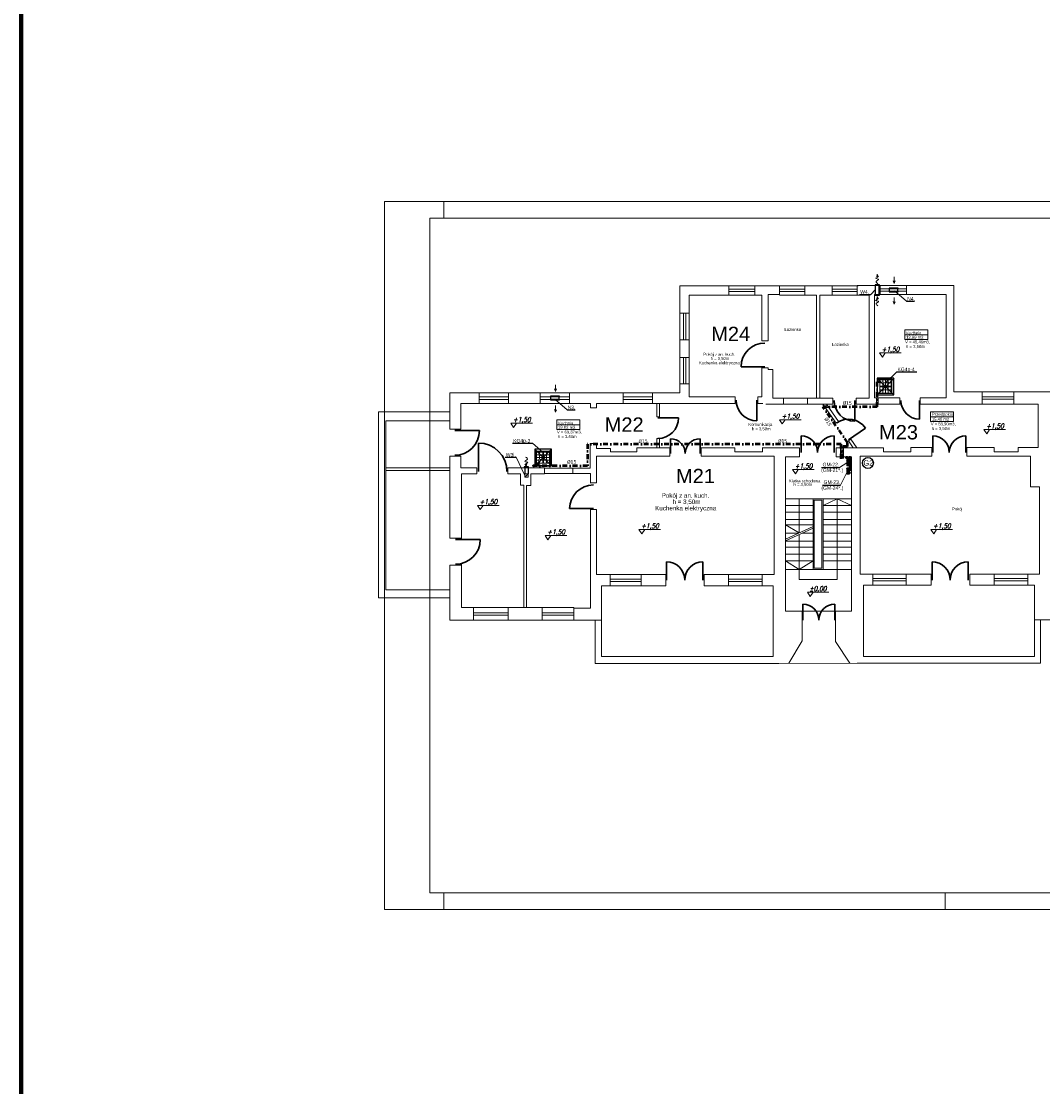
# Model space of a CAD drawing. Extents: x 34439 to 126910, y -74890 to 17912.
# Tile 132 of 144: x 111998 to 116279, y -55156 to -50689. Entities that reach past the tile are written whole.
import ezdxf
from ezdxf.enums import TextEntityAlignment as Align

# ---------------------------------------------------------------- set-up
doc = ezdxf.new("R2010")
doc.units = 0
doc.header["$MEASUREMENT"] = 0
for name, pattern in [('DASHDOT', [8.5, 4, -2, 0.5, -2]), ('DASHED', [19.05, 12.7, -6.35]), ('Przerywana długa', [1058333.301544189, 634999.990463, -423333.311081])]:
    doc.linetypes.add(name, pattern=pattern)
for name, color, linetype, lineweight in [('0.25', 6, 'Continuous', 9), ('062', 62, 'Continuous', 0), ('_konstrukcja', 96, 'Continuous', 20), ('_stolarka', 82, 'Continuous', 30), ('A-ARM', 1, 'Continuous', 15), ('gaz', 1, 'Continuous', 30), ('inst-gaz-rury', 50, 'Continuous', 50), ('inst. - C.O. - opis', 2, 'Continuous', 9), ('Opisy_wymiary.2D77', 7, 'Continuous', 0), ('Opisy_wymiary.2D88', 8, 'Continuous', 0), ('urzadzenia', 6, 'Continuous', 15), ('wymiar', 3, 'Continuous', 13), ('WYMIARKI', 10, 'Continuous', 13)]:
    doc.layers.add(name, color=color, linetype=linetype, lineweight=lineweight)
doc.layers.add('Opisy', color=2, linetype='Continuous')
doc.layers.add('urządzenia', color=140, linetype='Continuous')
doc.styles.add('GENERATED_STYLE_1', font='ARIAL.TTF')
doc.styles.add('ROMANS', font='SIMPLEX.SHX', dxfattribs={"width": 0.85, "oblique": 15, "height": 16})
doc.styles.get("Standard").update_dxf_attribs({"font": 'ARIALN.TTF'})

# ---------------------------------------------------------------- blocks, each defined once
blk = doc.blocks.new('DYBY2002-B01x0504')
at = {"layer": 'A-ARM'}
for p, q in [((0, 60), (60, 60)), ((0, 0), (0, 60)), ((2.5, 11), (2.5, 55.5)), ((2.5, 45), (13.5, 45)), ((3.5, 56.5), (56.5, 56.5)), ((15.5, 47), (15.5, 56.5)), ((17.5, 45), (41.5, 45)), ((28.5, 11), (28.5, 55.5)), ((31.5, 55.5), (31.5, 11)), ((44.5, 56.5), (44.5, 48)), ((47.5, 45), (57.5, 45)), ((57.5, 55.5), (57.5, 11)), ((60, 60), (60, 5)), ((60, 0), (0, 0)), ((57.5, 34), (2.5, 34)), ((2.5, 33.5), (57.5, 33.5)), ((12.5, 22), (2.5, 22)), ((56.5, 10), (3.5, 10)), ((15.5, 25), (15.5, 43)), ((15.5, 10), (15.5, 19)), ((40, 22), (18.5, 22)), ((44.5, 42), (44.5, 26.5)), ((44.5, 17.5), (44.5, 10)), ((57.5, 22), (49, 22)), ((60, 5), (60, 5)), ((60, 5), (60, 0))]:
    blk.add_line(p, q, dxfattribs=at)
for centre, radius in [((15.5, 45), 2), ((44.5, 45), 3), ((15.5, 22), 3), ((44.5, 22), 4.5)]:
    blk.add_circle(centre, radius, dxfattribs=at)
for centre, start, end in [((3.5, 55.5), 90, 180), ((56.5, 55.5), 0, 90), ((3.5, 11), 180, 270), ((56.5, 11), 270, 0)]:
    blk.add_arc(centre, 1, start, end, dxfattribs=at)

msp = doc.modelspace()

# ---------------------------------------------------------------- hatches: boundary and pattern name
at = {"layer": 'inst-gaz-rury', "linetype": 'Continuous'}
h = msp.add_hatch(color=256, dxfattribs=at)
h.paths.add_polyline_path([(115585.6, -52257.2, 0.420252), (115584.1, -52258.8), (115585.6, -52258.8)])
h.paths.add_polyline_path([(115585.6, -52260.2, 0.408201), (115587.1, -52258.8), (115585.6, -52258.8)])
h.paths.add_polyline_path([(115585.6, -52258.8), (115587.1, -52258.8, 0.417728), (115585.6, -52257.2)])
for points in [[(115585.6, -52258.8), (115584.1, -52258.8, 0.409454), (115585.6, -52260.2, 0.001073), (115585.6, -52260.2)], [(115458.2, -52518), (115458.2, -52520.2, 0.409454), (115460.4, -52518, 0.001073), (115460.4, -52518)], [(115470.6, -52518), (115470.6, -52519.5, 0.409454), (115472.1, -52518, 0.001073), (115472.1, -52518)], [(115470.6, -52534.1), (115470.6, -52535.6, 0.409454), (115472.1, -52534.1, 0.001073), (115472.1, -52534.1)], [(114146.1, -52552.3), (114146.1, -52553.8, 0.409454), (114147.6, -52552.3, 0.001073), (114147.6, -52552.3)], [(115468.1, -52546.8), (115468.1, -52548.3, 0.409454), (115469.5, -52546.8, 0.001073), (115469.5, -52546.8)], [(115468.1, -52581.8), (115468.1, -52583.3, 0.409454), (115469.5, -52581.8, 0.001073), (115469.5, -52581.8)], [(115470.6, -52569.1), (115470.6, -52570.6, 0.409454), (115472.1, -52569.1, 0.001073), (115472.1, -52569.1)]]:
    msp.add_hatch(color=256, dxfattribs=at).paths.add_polyline_path(points)
h = msp.add_hatch(color=256, dxfattribs=at)
h.paths.add_polyline_path([(115455.9, -52518, 0.420252), (115458.2, -52520.2), (115458.2, -52518)])
h.paths.add_polyline_path([(115460.4, -52518, 0.408201), (115458.2, -52515.7), (115458.2, -52518)])
h.paths.add_polyline_path([(115458.2, -52518), (115458.2, -52515.7, 0.417728), (115455.9, -52518)])
h = msp.add_hatch(color=256, dxfattribs=at)
h.paths.add_polyline_path([(115469.1, -52518, 0.420252), (115470.6, -52519.5), (115470.6, -52518)])
h.paths.add_polyline_path([(115472.1, -52518, 0.408201), (115470.6, -52516.5), (115470.6, -52518)])
h.paths.add_polyline_path([(115470.6, -52518), (115470.6, -52516.5, 0.417728), (115469.1, -52518)])
h = msp.add_hatch(color=256, dxfattribs=at)
h.paths.add_polyline_path([(115469.1, -52534.1, 0.420252), (115470.6, -52535.6), (115470.6, -52534.1)])
h.paths.add_polyline_path([(115472.1, -52534.1, 0.408201), (115470.6, -52532.6), (115470.6, -52534.1)])
h.paths.add_polyline_path([(115470.6, -52534.1), (115470.6, -52532.6, 0.417728), (115469.1, -52534.1)])
h = msp.add_hatch(color=256, dxfattribs=at)
h.paths.add_polyline_path([(114144.6, -52552.3, 0.420252), (114146.1, -52553.8), (114146.1, -52552.3)])
h.paths.add_polyline_path([(114147.6, -52552.3, 0.408201), (114146.1, -52550.8), (114146.1, -52552.3)])
h.paths.add_polyline_path([(114146.1, -52552.3), (114146.1, -52550.8, 0.417728), (114144.6, -52552.3)])
h = msp.add_hatch(color=256, dxfattribs=at)
h.paths.add_polyline_path([(115466.5, -52546.8, 0.420252), (115468.1, -52548.3), (115468.1, -52546.8)])
h.paths.add_polyline_path([(115469.5, -52546.8, 0.408201), (115468.1, -52545.3), (115468.1, -52546.8)])
h.paths.add_polyline_path([(115468.1, -52546.8), (115468.1, -52545.3, 0.417728), (115466.5, -52546.8)])
h = msp.add_hatch(color=256, dxfattribs=at)
h.paths.add_polyline_path([(115466.5, -52581.8, 0.420252), (115468.1, -52583.3), (115468.1, -52581.8)])
h.paths.add_polyline_path([(115469.5, -52581.8, 0.408201), (115468.1, -52580.3), (115468.1, -52581.8)])
h.paths.add_polyline_path([(115468.1, -52581.8), (115468.1, -52580.3, 0.417728), (115466.5, -52581.8)])
h = msp.add_hatch(color=256, dxfattribs=at)
h.paths.add_polyline_path([(115469.1, -52569.1, 0.420252), (115470.6, -52570.6), (115470.6, -52569.1)])
h.paths.add_polyline_path([(115472.1, -52569.1, 0.408201), (115470.6, -52567.6), (115470.6, -52569.1)])
h.paths.add_polyline_path([(115470.6, -52569.1), (115470.6, -52567.6, 0.417728), (115469.1, -52569.1)])

# ---------------------------------------------------------------- linework, layer by layer
at = {"linetype": 'Continuous', "lineweight": 18}
for p, q in [((115701.2, -51982.7), (115797.8, -51982.7)), ((115701.2, -51982.7), (115701.2, -52022.9)), ((115701.2, -52003.3), (115797.8, -52003.3)), ((115797.8, -51982.7), (115797.8, -52022.9)), ((115797.8, -52022.9), (115701.2, -52022.9)), ((114242.2, -52360.4), (114338.7, -52360.4)), ((114242.2, -52360.4), (114242.2, -52400.6)), ((114338.7, -52360.4), (114338.7, -52400.6)), ((115808.9, -52326.7), (115905.4, -52326.7)), ((115808.9, -52326.7), (115808.9, -52367)), ((115808.9, -52347.3), (115905.4, -52347.3)), ((115905.4, -52326.7), (115905.4, -52367)), ((114242.2, -52381), (114338.7, -52381)), ((114338.7, -52400.6), (114242.2, -52400.6)), ((115905.4, -52367), (115808.9, -52367))]:
    msp.add_line(p, q, dxfattribs=at)
at = {"linetype": 'DASHED', "ltscale": 20}
for p, q in [((115655.3, -52254.7), (115585.3, -52184.7)), ((115655.6, -52184.7), (115585.6, -52254.7)), ((114149.4, -52482.5), (114219.4, -52552.5)), ((114219.4, -52482.7), (114149.4, -52552.7))]:
    msp.add_line(p, q, dxfattribs=at)
for points in [[(115655.3, -52184.7), (115585.3, -52184.7), (115585.3, -52254.7), (115655.3, -52254.7)], [(114149.4, -52482.7), (114149.4, -52552.7), (114219.4, -52552.7), (114219.4, -52482.7)]]:
    msp.add_lwpolyline(points, close=True, dxfattribs=at)
at = {"layer": '0.25'}
for p, q in [((115585.4, -51749.3), (115582.9, -51760.7)), ((115585.4, -51749.2), (115587.1, -51760.9)), ((115585.4, -51749.3), (115591, -51759.5)), ((115655.7, -51788.1), (115651.9, -51777)), ((115655.7, -51788.2), (115656.4, -51760.2)), ((115655.7, -51788.1), (115660, -51777.2)), ((115585.4, -51842.1), (115582.9, -51853.6)), ((115585.4, -51842), (115587.1, -51853.8)), ((115585.4, -51842.1), (115591, -51852.4)), ((115655.7, -51875.3), (115651.9, -51864.2)), ((115655.7, -51875.4), (115656.4, -51847.4)), ((115655.7, -51875.3), (115660, -51864.4)), ((114236.3, -52241.1), (114237, -52213.1)), ((114236.3, -52241), (114232.4, -52229.9)), ((114236.3, -52241), (114240.6, -52230.1)), ((114236.3, -52328.2), (114232.4, -52317.1)), ((114236.3, -52328.2), (114237, -52300.3)), ((114236.3, -52328.2), (114240.6, -52317.3)), ((114114, -52555.5), (114108.3, -52545.3)), ((114114, -52555.6), (114112.3, -52543.9)), ((114114, -52555.5), (114116.4, -52544.1))]:
    msp.add_line(p, q, dxfattribs=at)
for points in [[(115587.1, -51760.9), (115584.4, -51763.5), (115570.2, -51767.4), (115601.6, -51769.4), (115573.2, -51779.1), (115583.5, -51785.9), (115588.3, -51789.1)], [(115587.1, -51853.8), (115584.4, -51856.4), (115570.2, -51860.2), (115601.6, -51862.2), (115573.2, -51872), (115583.5, -51878.7), (115588.3, -51881.9)], [(114112.3, -52543.9), (114115, -52541.3), (114129.2, -52537.5), (114097.7, -52535.4), (114126.1, -52525.7), (114115.9, -52518.9), (114111, -52515.7)]]:
    msp.add_open_spline(points, degree=3, knots=[11.780807, 11.780807, 11.780807, 11.780807, 21.987019, 35.220977, 49.180037, 61.636698, 61.636698, 61.636698, 61.636698], dxfattribs=at)
at = {"layer": '062', "linetype": 'Przerywana długa', "flags": 128}
msp.add_lwpolyline([(113519.3, -51443.9), (117719.3, -51443.9), (117719.3, -54413.9), (113519.3, -54413.9)], close=True, dxfattribs=at)
at = {"layer": '_konstrukcja', "ltscale": 50}
for p, q in [((114963, -51797.9), (114757.7, -51797.9)), ((114757.7, -51912.5), (114757.7, -51797.9)), ((114963, -51836.7), (114963, -51797.9)), ((114963, -51797.9), (115072.3, -51797.9)), ((114963, -51812.3), (115072.3, -51812.3)), ((114963, -51822.3), (115072.3, -51822.3)), ((115072.3, -51836.7), (115072.3, -51797.9)), ((115072.3, -51797.9), (115176.2, -51797.9)), ((115176.2, -51797.9), (115176.2, -51834.9)), ((115176.2, -51797.9), (115282.2, -51797.9)), ((115176.2, -51812.3), (115282.2, -51812.3)), ((115176.2, -51822.3), (115282.2, -51822.3)), ((115282.2, -51836.7), (115282.2, -51797.9)), ((115396.7, -51797.9), (115282.2, -51797.9)), ((115396.7, -51836.7), (115396.7, -51797.9)), ((115396.7, -51797.9), (115506, -51797.9)), ((115396.7, -51812.3), (115501.7, -51812.3)), ((115396.7, -51822.3), (115501.7, -51822.3)), ((115501.7, -51836.7), (115501.7, -51796)), ((115501.7, -51796), (115598.2, -51796)), ((115598.2, -51796), (115598.2, -51833.4)), ((115598.2, -51796), (115707.6, -51796)), ((115598.2, -51810.4), (115707.6, -51810.4)), ((115598.2, -51820.4), (115707.6, -51820.4)), ((115707.6, -51796), (115707.6, -51834.8)), ((115906.2, -51796), (115707.6, -51796)), ((115906.2, -52243), (115906.2, -51796)), ((114963, -51836.7), (114797.3, -51836.7)), ((114797.3, -51912.5), (114797.3, -51836.7)), ((114963, -51836.7), (115072.3, -51836.7)), ((115101.2, -51836.7), (115072.3, -51836.7)), ((115101.2, -52028.3), (115101.2, -51836.7)), ((115176.2, -51834.9), (115127.7, -51834.9)), ((115127.7, -51834.9), (115127.7, -52028.3)), ((115176.2, -51836.7), (115285.6, -51836.7)), ((115282.2, -51836.7), (115330.5, -51836.7)), ((115330.5, -51836.7), (115330.5, -52269)), ((115396.7, -51836.7), (115344.6, -51836.7)), ((115344.6, -51836.7), (115344.6, -52269)), ((115396.7, -51836.7), (115551.1, -51836.7)), ((115551.1, -52269), (115551.1, -51836.7)), ((115598.2, -51834.8), (115573.3, -51834.8)), ((115573.3, -51834.8), (115573.3, -52267.1)), ((115598.2, -51834.8), (115707.6, -51834.8)), ((115873.9, -51834.8), (115707.6, -51834.8)), ((115873.9, -52267.1), (115873.9, -51834.4)), ((114757.7, -51912.5), (114797.3, -51912.5)), ((114757.7, -51914.3), (114757.7, -52024.7)), ((114772.5, -51914.3), (114772.5, -52024.7)), ((114782.5, -51914.3), (114782.5, -52024.7)), ((114797.3, -51914.3), (114797.3, -52024.7)), ((114757.7, -52024.7), (114797.3, -52024.7)), ((114757.7, -52024.7), (114757.7, -52099)), ((114797.3, -52024.7), (114797.3, -52099)), ((115101.2, -52028.3), (115127.7, -52028.3)), ((114757.7, -52099), (114797.3, -52099)), ((114757.7, -52099), (114757.7, -52209.4)), ((114772.5, -52099), (114772.5, -52209.4)), ((114782.5, -52099), (114782.5, -52209.4)), ((114797.3, -52099), (114797.3, -52209.4)), ((115101.2, -52263.4), (115101.2, -52141.4)), ((115101.2, -52141.4), (115127.7, -52141.4)), ((115127.7, -52141.4), (115127.7, -52148.5)), ((115127.7, -52148.5), (115147.7, -52148.5)), ((115147.7, -52148.5), (115147.7, -52269)), ((114757.7, -52246.9), (114757.7, -52209.4)), ((114757.7, -52209.4), (114797.3, -52209.4)), ((114797.3, -52209.4), (114797.3, -52263.4)), ((113793.9, -52399.6), (113793.9, -52246.9)), ((113916.9, -52246.9), (113793.9, -52246.9)), ((113916.9, -52290.9), (113916.9, -52246.9)), ((114040.3, -52246.9), (113916.9, -52246.9)), ((114040.3, -52263.9), (113916.9, -52263.9)), ((114040.3, -52290.9), (114040.3, -52246.9)), ((114040.3, -52246.9), (114171.9, -52246.9)), ((114171.9, -52290.9), (114171.9, -52246.9)), ((114295.2, -52246.9), (114171.9, -52246.9)), ((114295.2, -52263.9), (114171.9, -52263.9)), ((114295.2, -52290.9), (114295.2, -52246.9)), ((114295.2, -52246.9), (114519.9, -52246.9)), ((114519.9, -52290.9), (114519.9, -52246.9)), ((114643.3, -52246.9), (114519.9, -52246.9)), ((114643.3, -52263.9), (114519.9, -52263.9)), ((114643.3, -52290.9), (114643.3, -52246.9)), ((114643.3, -52246.9), (114757.7, -52246.9)), ((114797.3, -52263.4), (114990, -52263.4)), ((114990, -52263.4), (114990, -52290.9)), ((115084.2, -52263.4), (115101.2, -52263.4)), ((115084.2, -52263.4), (115084.2, -52290.9)), ((115147.7, -52269), (115192.1, -52269)), ((115192.1, -52269), (115398.8, -52269)), ((115192.1, -52294.2), (115192.1, -52269)), ((115293.6, -52294.2), (115293.6, -52269)), ((115398.8, -52269), (115398.8, -52294.2)), ((115496.3, -52269), (115496.3, -52294.2)), ((115496.3, -52269), (115551.1, -52269)), ((115573.3, -52267.1), (115680.2, -52267.1)), ((115680.2, -52267.1), (115680.2, -52294.2)), ((115765.4, -52267.1), (115873.9, -52267.1)), ((115765.4, -52267.1), (115765.4, -52294.2)), ((116025.2, -52243), (115906.2, -52243)), ((116025.2, -52294.2), (116025.2, -52243)), ((116025.2, -52243), (116157.2, -52243)), ((116025.2, -52263.6), (116157.2, -52263.6)), ((116157.2, -52294.2), (116157.2, -52243)), ((116372.6, -52243), (116157.2, -52243)), ((113916.9, -52290.9), (113839.3, -52290.9)), ((113839.3, -52290.9), (113839.3, -52399.6)), ((114040.3, -52273.9), (113916.9, -52273.9)), ((114040.3, -52290.9), (113916.9, -52290.9)), ((114040.3, -52290.9), (114171.9, -52290.9)), ((114295.2, -52273.9), (114171.9, -52273.9)), ((114295.2, -52290.9), (114171.9, -52290.9)), ((114295.2, -52290.9), (114382.8, -52290.9)), ((114382.8, -52308.9), (114382.8, -52290.9)), ((114408.2, -52308.9), (114382.8, -52308.9)), ((114519.9, -52290.9), (114408.2, -52290.9)), ((114408.2, -52290.9), (114408.2, -52308.9)), ((114643.3, -52273.9), (114519.9, -52273.9)), ((114643.3, -52290.9), (114519.9, -52290.9)), ((114990, -52290.9), (114643.3, -52290.9)), ((114661, -52290.9), (114661, -52347.9)), ((114673, -52290.9), (114673, -52347.9)), ((115105.9, -52290.9), (115084.2, -52290.9)), ((115398.8, -52294.2), (115117.9, -52294.2)), ((115357.8, -52294.2), (115413.3, -52374.3)), ((115372.4, -52294.2), (115423.1, -52367.4)), ((115496.3, -52294.2), (115680.2, -52294.2)), ((115765.4, -52294.2), (116025.2, -52294.2)), ((116025.2, -52273.6), (116157.2, -52273.6)), ((116025.2, -52294.2), (116157.2, -52294.2)), ((116260.1, -52294.2), (116157.2, -52294.2)), ((116260.1, -52343.6), (116260.1, -52294.2)), ((113495.1, -53106.8), (113495.1, -52326.5)), ((113495.1, -52326.5), (113793.9, -52326.5)), ((114673, -52347.9), (114661, -52347.9)), ((116260.1, -52343.6), (116260.1, -52433.6)), ((113793.9, -52363.7), (113526, -52363.7)), ((113526, -52363.7), (113526, -53072.8)), ((113839.3, -52399.6), (113793.9, -52399.6)), ((115413.3, -52374.3), (115423.1, -52367.4)), ((114661, -52437.9), (114661, -52477.5)), ((114673, -52437.9), (114661, -52437.9)), ((114673, -52437.9), (114673, -52477.5)), ((115464.5, -52448.2), (115474.4, -52441.4)), ((115464.5, -52448.2), (115484.9, -52477.5)), ((115474.4, -52441.4), (115499.5, -52477.5)), ((116260.1, -52475.9), (116260.1, -52433.6)), ((114382, -52562.5), (114382, -52458.5)), ((114382, -52458.5), (114409.2, -52458.5)), ((114409.2, -52458.5), (114409.2, -52479.8)), ((114409.2, -52479.8), (114467.1, -52479.8)), ((114467.1, -52479.8), (114467.1, -52493.9)), ((114467.1, -52493.9), (114578.2, -52493.9)), ((114578.2, -52493.9), (114578.2, -52477.5)), ((114715.3, -52477.5), (114578.2, -52477.5)), ((114715.3, -52512.3), (114715.3, -52477.5)), ((114847.5, -52512.3), (114847.5, -52477.5)), ((114847.5, -52477.5), (114988.8, -52477.5)), ((114988.8, -52477.5), (114988.8, -52493.5)), ((114988.8, -52493.5), (115103.8, -52493.5)), ((115103.8, -52493.5), (115103.8, -52476.5)), ((115103.8, -52477.5), (115259.1, -52477.5)), ((115259.1, -52477.5), (115259.1, -52514.3)), ((115412.9, -52477.5), (115412.9, -52514.3)), ((115412.9, -52477.5), (115611.7, -52477.5)), ((115611.7, -52477.5), (115611.7, -52493.5)), ((115611.7, -52493.5), (115726.7, -52493.5)), ((115726.7, -52493.5), (115726.7, -52476.5)), ((115726.7, -52476.5), (115813.9, -52476.5)), ((115813.9, -52476.5), (115813.9, -52512.5)), ((115960.2, -52476.5), (115960.2, -52512.5)), ((115960.2, -52476.5), (116075.5, -52476.5)), ((116075.5, -52476.5), (116075.5, -52493.5)), ((116075.5, -52493.5), (116176.2, -52493.5)), ((116176.2, -52493.5), (116176.2, -52475.9)), ((116176.2, -52475.9), (116260.1, -52475.9)), ((113839.3, -52512.6), (113793.9, -52512.6)), ((113793.9, -52512.6), (113793.9, -52856.3)), ((113839.3, -52560.6), (113839.3, -52512.6)), ((114715.3, -52512.3), (114408.9, -52512.3)), ((114408.9, -52512.3), (114408.9, -52623.5)), ((115153.7, -52512.3), (114847.5, -52512.3)), ((115153.7, -53009), (115153.7, -52512.3)), ((115259.1, -52514.3), (115200.1, -52514.3)), ((115200.1, -52514.3), (115200.1, -53162.4)), ((115412.9, -52514.3), (115476.8, -52514.3)), ((115476.8, -53162.4), (115476.8, -52514.3)), ((115813.9, -52512.5), (115513.8, -52512.5)), ((115513.8, -52512.5), (115513.8, -53007.3)), ((115960.2, -52512.5), (116227.4, -52512.5)), ((116227.4, -52512.5), (116227.4, -52640.3)), ((113793.9, -52560.6), (113526, -52560.6)), ((113793.9, -52572.6), (113526, -52572.6)), ((113906.7, -52560.6), (113839.3, -52560.6)), ((113906.7, -52586.5), (113906.7, -52560.6)), ((114037.4, -52586.5), (114037.4, -52560.6)), ((114037.4, -52560.6), (114190.3, -52560.6)), ((114190.3, -52586.5), (114190.3, -52560.6)), ((114190.3, -52562.5), (114382, -52562.5)), ((114383.1, -52585), (114190.3, -52585)), ((114309.9, -52585), (114309.9, -52562.5)), ((114383.1, -52623.5), (114383.1, -52585)), ((113843, -52861.6), (113843, -52586.5)), ((113843, -52586.5), (113906.7, -52586.5)), ((114037.4, -52586.5), (114090.1, -52586.5)), ((114090.1, -52634.1), (114090.1, -52586.5)), ((114107.7, -52600.5), (114121.7, -52586.5)), ((114190.3, -52586.5), (114133.7, -52586.5)), ((114133.7, -52586.5), (114133.7, -52635.3)), ((114382.3, -52623.5), (114408.9, -52623.5)), ((114103.7, -52634.1), (114090.1, -52634.1)), ((114103.7, -53146.8), (114103.7, -52634.1)), ((114133.7, -52635.3), (114115.2, -52635.3)), ((114115.2, -52635.3), (114115.2, -53146.8)), ((116227.4, -52640.3), (116265.8, -52640.3)), ((116265.8, -52640.3), (116265.8, -53007.3)), ((115200.1, -52691.4), (115476.8, -52691.4)), ((115200.1, -52719.5), (115316.4, -52719.5)), ((115258.2, -52691.4), (115258.2, -52833.8)), ((115316.4, -52986.8), (115316.4, -52691.4)), ((115321.4, -52696.4), (115353.1, -52696.4)), ((115321.4, -52981.8), (115321.4, -52696.4)), ((115353.1, -52981.8), (115353.1, -52696.4)), ((115358.1, -52986.8), (115358.1, -52691.4)), ((115417.4, -52691.4), (115358.1, -52719.5)), ((115358.1, -52719.5), (115476.8, -52719.5)), ((115417.4, -52691.4), (115417.4, -53029.5)), ((115417.4, -52691.4), (115476.8, -52719.5)), ((114382.3, -52736.5), (114408.9, -52736.5)), ((114383.1, -53149.1), (114383.1, -52736.5)), ((114408.9, -52736.5), (114408.9, -53009)), ((115200.1, -52746.8), (115316.4, -52746.8)), ((115358.1, -52746.8), (115476.8, -52746.8)), ((115200.1, -52777.1), (115316.4, -52777.1)), ((115200.1, -52800.8), (115316.4, -52800.8)), ((115258.2, -52833.8), (115200.1, -52800.8)), ((115200.1, -52859.9), (115316.4, -52807.7)), ((115358.1, -52777.1), (115476.8, -52777.1)), ((115358.1, -52800.8), (115476.8, -52800.8)), ((115200.1, -52866.9), (115316.4, -52814.7)), ((115200.1, -52834.8), (115256, -52834.8)), ((115258.2, -52951.1), (115258.2, -52840.8)), ((115271.6, -52834.8), (115316.4, -52834.8)), ((115358.1, -52834.8), (115476.8, -52834.8)), ((113843, -52856.3), (113793.9, -52856.3)), ((115200.1, -52868), (115316.4, -52868)), ((115200.1, -52894.3), (115316.4, -52894.3)), ((115358.1, -52868), (115476.8, -52868)), ((115358.1, -52894.3), (115476.8, -52894.3)), ((115200.1, -52923.4), (115316.4, -52923.4)), ((115358.1, -52923.4), (115476.8, -52923.4)), ((113793.9, -52969.3), (113793.9, -53200.2)), ((113843, -52969.3), (113793.9, -52969.3)), ((113843, -53146.8), (113843, -52962.2)), ((115200.1, -52951.1), (115316.4, -52951.1)), ((115258.2, -52986.8), (115200.1, -52951.1)), ((115200.1, -52986.8), (115476.8, -52986.8)), ((115258.2, -52951.1), (115258.2, -53029.5)), ((115258.2, -52986.8), (115316.4, -52951.1)), ((115321.4, -52981.8), (115353.1, -52981.8)), ((115358.1, -52951.1), (115476.8, -52951.1)), ((114465.6, -53009), (114408.9, -53009)), ((114465.6, -53055.6), (114465.6, -53009)), ((114465.6, -53009), (114595.6, -53009)), ((114465.6, -53027.3), (114595.6, -53027.3)), ((114595.6, -53055.6), (114595.6, -53009)), ((114595.6, -53009), (114699, -53009)), ((114699, -53055.6), (114699, -53009)), ((114860.1, -53055.9), (114860.1, -53009)), ((114860.1, -53009.1), (114962.1, -53009.1)), ((114962.1, -53055.6), (114962.1, -53009)), ((114962.1, -53009.1), (115102.5, -53009.1)), ((114962.1, -53027.3), (115102.5, -53027.3)), ((115102.5, -53055.6), (115102.5, -53009)), ((115102.5, -53009), (115153.7, -53009)), ((115258.2, -53029.5), (115417.4, -53029.5)), ((115513.8, -53007.3), (115566.4, -53007.3)), ((115566.4, -53007.3), (115566.4, -53052.6)), ((115566.4, -53007.3), (115706.3, -53007.3)), ((115566.4, -53025), (115706.3, -53025)), ((115706.3, -53007.3), (115706.3, -53052.6)), ((115706.3, -53007.3), (115810.7, -53007.3)), ((115810.7, -53007.3), (115810.7, -53052.6)), ((115973.7, -53007.3), (115973.7, -53052.6)), ((116075.3, -53007.3), (115973.7, -53007.3)), ((116075.3, -53007.3), (116075.3, -53052.6)), ((116075.3, -53007.3), (116215.2, -53007.3)), ((116075.3, -53025), (116215.2, -53025)), ((116265.8, -53007.3), (116215.2, -53007.3)), ((116216.2, -53007.3), (116216.2, -53053)), ((113526, -53072.8), (113793.9, -53072.8)), ((114465.6, -53055.6), (114428.9, -53055.6)), ((114428.9, -53055.6), (114428.9, -53200.8)), ((114465.6, -53037.3), (114595.6, -53037.3)), ((114465.6, -53055.6), (114595.6, -53055.6)), ((114595.6, -53055.6), (114699, -53055.6)), ((114860.1, -53055.9), (114962.1, -53055.9)), ((114962.1, -53037.3), (115102.5, -53037.3)), ((114962.1, -53055.8), (115102.5, -53055.8)), ((115148.7, -53055.6), (115102.5, -53055.6)), ((115148.7, -53204.9), (115148.7, -53055.6)), ((115566.4, -53052.6), (115528, -53052.6)), ((115528, -53052.6), (115528, -53204.9)), ((115566.4, -53035), (115706.3, -53035)), ((115566.4, -53052.6), (115706.3, -53052.6)), ((115706.3, -53052.6), (115810.7, -53052.6)), ((116075.3, -53052.6), (115973.7, -53052.6)), ((116075.3, -53035), (116215.2, -53035)), ((116075.3, -53052.6), (116215.2, -53052.6)), ((116216.2, -53053), (116244.4, -53053)), ((116244.4, -53053), (116244.4, -53198)), ((113793.9, -53106.8), (113495.1, -53106.8)), ((113893.3, -53146.8), (113843, -53146.8)), ((113893.3, -53200.2), (113893.3, -53146.8)), ((113893.3, -53146.8), (114038.3, -53146.8)), ((114038.3, -53200.2), (114038.3, -53146.8)), ((114038.3, -53146.8), (114181, -53146.8)), ((114181, -53200.2), (114181, -53146.8)), ((114181, -53146.8), (114313.6, -53146.8)), ((114313.6, -53200.2), (114313.6, -53146.8)), ((114313.6, -53149.1), (114383.1, -53149.1)), ((115200.1, -53162.4), (115270.6, -53162.4)), ((115270.6, -53162.4), (115270.6, -53287.2)), ((115270.6, -53162.4), (115410.5, -53162.4)), ((115410.5, -53162.4), (115410.5, -53289.4)), ((115410.5, -53162.4), (115476.8, -53162.4)), ((113793.9, -53200.2), (113893.3, -53200.2)), ((113893.3, -53168.5), (114038.3, -53168.5)), ((113893.3, -53178.5), (114038.3, -53178.5)), ((113893.3, -53200.2), (114038.3, -53200.2)), ((114038.3, -53200.2), (114181, -53200.2)), ((114181, -53168.5), (114313.6, -53168.5)), ((114181, -53178.5), (114313.6, -53178.5)), ((114181, -53200.2), (114313.6, -53200.2)), ((114428.9, -53200.2), (114313.6, -53200.2)), ((114402.4, -53200.8), (114402.4, -53381)), ((114428.9, -53200.8), (114428.9, -53352.2)), ((115148.7, -53352.2), (115148.7, -53204.9)), ((115270.6, -53204.9), (115270.6, -53204.9)), ((115528, -53204.9), (115528, -53352.9)), ((116243.9, -53352.9), (116244.4, -53198)), ((116244.4, -53198), (116379.5, -53198)), ((116268.9, -53380.2), (116268.9, -53198)), ((115270.6, -53287.2), (115214.9, -53380.9)), ((115410.5, -53289.4), (115470.6, -53380.3)), ((114402.4, -53381), (115173.1, -53381)), ((114428.9, -53352.2), (115148.7, -53352.2)), ((115173.1, -53381), (115501.8, -53380.2)), ((115501.8, -53380.2), (116268.9, -53380.2)), ((115528, -53352.9), (116243.9, -53352.9))]:
    msp.add_line(p, q, dxfattribs=at)
at = {"layer": '_konstrukcja', "lineweight": 80, "ltscale": 50}
msp.add_lwpolyline([(111997.7, -46220.8), (126910.5, -46220.8), (126910.5, -64091.9), (111997.7, -64091.9)], close=True, dxfattribs=at)
at = {"layer": '_konstrukcja', "ltscale": 50}
msp.add_lwpolyline([(114107.7, -52600.5), (114121.7, -52600.5), (114121.7, -52586.5), (114107.7, -52586.5)], close=True, dxfattribs=at)
at = {"layer": '_stolarka', "linetype": 'ByBlock', "ltscale": 50}
for p, q in [((115114.1, -52137.1), (115014.7, -52137.1)), ((115080.6, -52277.3), (115080.6, -52363.7)), ((115491.1, -52279.2), (115491.1, -52365.6)), ((115762.3, -52279.2), (115762.3, -52357)), ((114666.2, -52351.4), (114752.6, -52351.4)), ((113814.1, -52404.9), (113917.8, -52404.9)), ((115464.9, -52443.3), (115536.1, -52394.4)), ((114718.2, -52501.5), (114718.2, -52439.3)), ((114842.6, -52501.5), (114842.6, -52439.3)), ((115266.3, -52496.7), (115266.3, -52427.6)), ((115404.5, -52496.7), (115404.5, -52427.6)), ((115818.2, -52496.7), (115818.2, -52427.6)), ((115956.4, -52496.7), (115956.4, -52427.6)), ((113914, -52576.3), (113914, -52457.1)), ((114395.3, -52732.3), (114295.9, -52732.3)), ((113817.8, -52861.6), (113921.5, -52861.6)), ((114702.3, -53031.5), (114702.3, -52955.5)), ((114854.4, -53031.5), (114854.4, -52955.5)), ((115814.8, -53031.5), (115814.8, -52955.5)), ((115966.9, -53031.5), (115966.9, -52955.5)), ((115273.7, -53199.4), (115273.7, -53132.5)), ((115407.5, -53199.4), (115407.5, -53132.5))]:
    msp.add_line(p, q, dxfattribs=at)
for centre, radius, start, end in [((115114.1, -52137.1), 99.4, 90, 180), ((115080.6, -52277.3), 86.4, 180, 270), ((115491.1, -52279.2), 86.4, 180, 270), ((115762.3, -52279.2), 77.8, 180, 270), ((114666.2, -52351.4), 86.4, 270, 0), ((115464.9, -52443.3), 86.4, 34.4858, 124.4858), ((113814.1, -52404.9), 103.7, 270, 0), ((114718.2, -52501.5), 62.2, 0, 90), ((114842.6, -52501.5), 62.2, 90, 180), ((115266.3, -52496.7), 69.1, 0, 90), ((115404.5, -52496.7), 69.1, 90, 180), ((115818.2, -52496.7), 69.1, 0, 90), ((115956.4, -52496.7), 69.1, 90, 180), ((113914, -52576.3), 119.2, 0, 90), ((114395.3, -52732.3), 99.4, 90, 180), ((113817.8, -52861.6), 103.7, 270, 0), ((114702.3, -53031.5), 76, 0, 90), ((114854.4, -53031.5), 76, 90, 180), ((115814.8, -53031.5), 76, 0, 90), ((115966.9, -53031.5), 76, 90, 180), ((115273.7, -53199.4), 66.9, 0, 90), ((115407.5, -53199.4), 66.9, 90, 180)]:
    msp.add_arc(centre, radius, start, end, dxfattribs=at)
at = {"layer": 'gaz', "linetype": 'Continuous', "lineweight": 30}
for p, q in [((115462.6, -52534.1), (115465.1, -52534.1)), ((115462.6, -52569.1), (115465.1, -52569.1))]:
    msp.add_line(p, q, dxfattribs=at)
at = {"layer": 'inst-gaz-rury', "linetype": 'Continuous'}
for p, q in [((115596.5, -52199.9), (115585.6, -52199.9)), ((115462.6, -52534.1), (115470.9, -52534.1)), ((114164.6, -52541.6), (114164.6, -52549.2)), ((115462.6, -52546.8), (115468, -52546.8)), ((115462.6, -52569.1), (115470.9, -52569.1)), ((115462.6, -52581.8), (115468, -52581.8))]:
    msp.add_line(p, q, dxfattribs=at)
at = {"layer": 'inst-gaz-rury', "linetype": 'DASHDOT', "ltscale": 5}
for p, q in [((115585.6, -52305.5), (115585.6, -52199.9)), ((115585.6, -52305.5), (115357.2, -52305.5)), ((115460.7, -52455), (115357.2, -52305.5)), ((115434.2, -52461.6), (114370.8, -52461.6)), ((114370.8, -52461.6), (114370.8, -52552.5)), ((115434.2, -52522.8), (115434.2, -52461.6)), ((115441.4, -52521.8), (115441.4, -52471.7)), ((115460.7, -52471.7), (115441.4, -52471.7)), ((115460.7, -52471.7), (115460.7, -52455)), ((114370.8, -52552.5), (114146.1, -52552.3))]:
    msp.add_line(p, q, dxfattribs=at)
at = {"layer": 'inst-gaz-rury', "ltscale": 50}
for p, q in [((115458.2, -52518), (115470.6, -52518)), ((115470.6, -52518), (115470.6, -52570.6))]:
    msp.add_line(p, q, dxfattribs=at)
at = {"layer": 'inst-gaz-rury', "linetype": 'Continuous'}
for centre, radius in [((115585.6, -52258.7), 1.5), ((115458.2, -52518), 2.25), ((115470.6, -52518), 1.5), ((115470.6, -52534.1), 1.5), ((114146.1, -52552.3), 1.5), ((115468, -52546.8), 1.5), ((115468, -52581.8), 1.5), ((115470.6, -52569.1), 1.5)]:
    msp.add_circle(centre, radius, dxfattribs=at)
at = {"layer": 'Opisy'}
for p, q in [((115511.5, -51833.6), (115557.8, -51833.6)), ((115708.4, -51862.7), (115742, -51862.7)), ((115666.9, -52158.9), (115751.8, -52159)), ((114285.2, -52317.8), (114318.8, -52317.8)), ((114055.8, -52458.2), (114140.7, -52458.3)), ((114026.1, -52516.3), (114072.4, -52516.3)), ((115351.4, -52559.8), (115427.7, -52559.9)), ((115355.6, -52633.4), (115431.9, -52633.5))]:
    msp.add_line(p, q, dxfattribs=at)
at = {"layer": 'Opisy_wymiary.2D77', "linetype": 'Continuous'}
for p, q in [((117649.3, -51513.9), (113709.3, -51513.9)), ((113709.3, -51513.9), (113709.3, -54343.9)), ((113709.3, -54343.9), (117649.3, -54343.9))]:
    msp.add_line(p, q, dxfattribs=at)
at = {"layer": 'Opisy_wymiary.2D88', "linetype": 'Continuous'}
for p, q in [((113769.3, -51513.9), (113769.3, -51443.9)), ((113769.3, -54413.9), (113769.3, -54343.9)), ((115869.3, -54413.9), (115869.3, -54343.9))]:
    msp.add_line(p, q, dxfattribs=at)
at = {"layer": 'urzadzenia', "linetype": 'Continuous'}
for p, q in [((115582.6, -52267.1), (115582.6, -52294.2)), ((115588.6, -52267.1), (115588.6, -52294.2)), ((115363.5, -52302.5), (115378.1, -52302.5)), ((115367.7, -52308.5), (115382.3, -52308.5)), ((114661, -52458.7), (114673, -52458.7)), ((114661, -52464.7), (114673, -52464.7)), ((115431.2, -52477.5), (115431.2, -52514.3)), ((115437.2, -52477.5), (115437.2, -52514.3)), ((115438.4, -52477.5), (115438.4, -52514.3)), ((115444.4, -52477.5), (115444.4, -52514.3))]:
    msp.add_line(p, q, dxfattribs=at)
at = {"layer": 'urządzenia', "ltscale": 0.2}
for p, q in [((115578.5, -51837.1), (115578.4, -51795.5)), ((115593.4, -51837.1), (115593.4, -51795.5)), ((115636.8, -51823.2), (115636.8, -51807.5)), ((115671.7, -51823.2), (115671.7, -51807.5)), ((114217.4, -52276.1), (114217.3, -52260.3)), ((114252.3, -52276.1), (114252.3, -52260.3)), ((114107.7, -52557.6), (114107.7, -52586.5)), ((114121.6, -52557.6), (114121.7, -52586.5))]:
    msp.add_line(p, q, dxfattribs=at)
at = {"layer": 'urządzenia'}
for p, q in [((115467.8, -52552.4), (115457.8, -52527.4)), ((115467.8, -52527.4), (115457.8, -52552.4)), ((115467.8, -52552.4), (115457.8, -52552.4)), ((115467.8, -52587.4), (115457.8, -52562.4)), ((115467.8, -52562.4), (115457.8, -52587.4)), ((115467.8, -52587.4), (115457.8, -52587.4))]:
    msp.add_line(p, q, dxfattribs=at)
at = {"layer": 'urządzenia', "linetype": 'Continuous'}
for p, q in [((115457.8, -52527.4), (115457.8, -52552.4)), ((115467.8, -52527.4), (115457.8, -52527.4)), ((115467.8, -52552.4), (115467.8, -52527.4)), ((115457.8, -52562.4), (115457.8, -52587.4)), ((115467.8, -52562.4), (115457.8, -52562.4)), ((115467.8, -52587.4), (115467.8, -52562.4))]:
    msp.add_line(p, q, dxfattribs=at)
for points in [[(115595.2, -51793.9), (115576.8, -51793.9), (115576.8, -51795.5), (115595.2, -51795.5)], [(115673.5, -51807.5), (115635.1, -51807.5), (115635.1, -51809.1), (115673.5, -51809.1)], [(115673.5, -51821.6), (115635.1, -51821.6), (115635.1, -51823.2), (115673.5, -51823.2)], [(115595.2, -51835.5), (115576.8, -51835.5), (115576.8, -51837.1), (115595.2, -51837.1)], [(114254.1, -52260.3), (114215.7, -52260.3), (114215.7, -52261.9), (114254.1, -52261.9)], [(114254.1, -52274.5), (114215.7, -52274.5), (114215.7, -52276.1), (114254.1, -52276.1)], [(114105.9, -52559.2), (114123.3, -52559.2), (114123.3, -52557.6), (114105.9, -52557.6)]]:
    msp.add_lwpolyline(points, close=True, dxfattribs=at)
for centre in [(115462.6, -52534.1), (115462.6, -52534.1), (115462.6, -52546.8), (115462.6, -52569.1), (115462.6, -52581.8)]:
    msp.add_circle(centre, 1.5, dxfattribs=at)
at = {"layer": 'urządzenia'}
msp.add_circle((115546.1, -52540.8), 22.8, dxfattribs=at)
at = {"layer": 'wymiar'}
for p, q in [((115578.5, -51813.5), (115557.8, -51833.6)), ((115658.1, -51819.4), (115708.4, -51862.7)), ((115620, -52205.3), (115666.9, -52158.9)), ((114234.9, -52274.5), (114285.2, -52317.8)), ((114183, -52496.1), (114140.7, -52458.3)), ((114107.7, -52593.5), (114072.4, -52516.3)), ((115457.8, -52539.9), (115427.7, -52559.9)), ((115459.9, -52574.9), (115431.9, -52633.5))]:
    msp.add_line(p, q, dxfattribs=at)
at = {"layer": 'WYMIARKI'}
for p, q in [((115594.8, -52079.5), (115685.4, -52079.5)), ((115175.5, -52359.6), (115266, -52359.6)), ((114049.4, -52374.2), (114140, -52374.2)), ((116032.6, -52401), (116123.1, -52401)), ((115230.3, -52568.7), (115320.9, -52568.7)), ((113909.4, -52718.4), (114000, -52718.4)), ((114193.2, -52845.2), (114283.7, -52845.2)), ((114586.6, -52819.8), (114677.2, -52819.8)), ((115810.1, -52819.8), (115900.6, -52819.8)), ((115292.4, -53083), (115383, -53083))]:
    msp.add_line(p, q, dxfattribs=at)
for points in [[(115594.8, -52079.5), (115606.7, -52096.9), (115618.7, -52079.5)], [(115175.5, -52359.6), (115187.4, -52377.1), (115199.3, -52359.6)], [(114049.4, -52374.2), (114061.3, -52391.6), (114073.3, -52374.2)], [(116032.6, -52401), (116044.5, -52418.4), (116056.4, -52401)], [(115230.3, -52568.7), (115242.3, -52586.1), (115254.2, -52568.7)], [(113909.4, -52718.4), (113921.4, -52735.8), (113933.3, -52718.4)], [(114193.2, -52845.2), (114205.1, -52862.6), (114217, -52845.2)], [(114586.6, -52819.8), (114598.5, -52837.2), (114610.5, -52819.8)], [(115810.1, -52819.8), (115822, -52837.2), (115833.9, -52819.8)], [(115292.4, -53083), (115304.3, -53100.5), (115316.3, -53083)]]:
    msp.add_lwpolyline(points, dxfattribs=at)

# ---------------------------------------------------------------- block references
at = {"layer": 'A-ARM', "xscale": -1}
for p, rotation in [((115586.5, -52249.8), 269.9999999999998), ((114214.5, -52551.6), 359.9999999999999)]:
    msp.add_blockref('DYBY2002-B01x0504', p, dxfattribs=dict(at, rotation=rotation))

# ---------------------------------------------------------------- texts
at = {"style": 'GENERATED_STYLE_1'}
for s, p in [('W4.', (115513.9, -51830.9)), ('N4.', (115710.7, -51860)), ('KG4p-4', (115670.2, -52155.7)), ('N3.', (114287.5, -52315.1)), ('KG4p-3', (114059.1, -52455)), ('W3i.', (114028.5, -52513.6)), ('GM-22.', (115356.1, -52554.9)), ('(GM-21*.)', (115350.4, -52578.4)), ('GM-23.', (115360.3, -52628.5)), ('(GM-24*.)', (115351.3, -52652.7))]:
    msp.add_text(s, height=15, dxfattribs=at).set_placement(p)
at = {"linetype": 'Continuous', "style": 'GENERATED_STYLE_1'}
for s, insert, char_height, attachment_point in [('Łazienka', (115196.4, -51987.4), 12.5, 7), ('Kuchnia', (115707.3, -52002.6), 12.5, 7), ('Łazienka', (115396.2, -52050.1), 12.5, 7), ('V = 45,46m3,', (115702, -52026.9), 12.5, 1), ('12,99 m2', (115706.2, -52007.2), 12.5, 1), ('h = 3,50m', (115706.2, -52046.3), 12.5, 1), ('Pokój z an. kuch.', (114856.5, -52095.1), 12.5, 7), ('Kuchenka elektryczna', (114838, -52130.6), 12.5, 7), ('h = 3,50m', (114886.6, -52096.3), 12.5, 1), ('15,40 m2', (115813.9, -52351.2), 12.5, 1), ('Przedpokój', (115815, -52346.6), 12.5, 7), ('V = 69,37m3,', (114242.9, -52404.6), 12.5, 1), ('19,82 m2', (114247.2, -52384.8), 12.5, 1), ('Kuchnia', (114248.2, -52380.2), 12.5, 7), ('Komunikacja', (115045.1, -52389), 12.5, 7), ('h = 3,50m', (115059.7, -52391), 12.5, 1), ('V = 53,90m3,', (115809.6, -52370.9), 12.5, 1), ('h = 3,50m', (115813.9, -52390.3), 12.5, 1), ('h = 3,50m', (114247.2, -52423.9), 12.5, 1), ('Klatka schodowa', (115215.1, -52622.5), 12.5, 7), ('h = 3,50m', (115234.3, -52624.5), 12.5, 1), ('Pokój z an. kuch.', (114681.9, -52692.2), 18.75, 7), ('Kuchenka elektryczna', (114654.2, -52745.4), 18.75, 7), ('h = 3,50m', (114727.2, -52694), 18.75, 1), ('Pokój', (115898.6, -52743.5), 12.5, 7)]:
    msp.add_mtext(s, dxfattribs=dict(at, insert=insert, char_height=char_height, attachment_point=attachment_point))
at = {"layer": '_konstrukcja', "linetype": 'Continuous', "char_height": 60, "attachment_point": 7, "style": 'GENERATED_STYLE_1'}
for s, insert in [('M24', (114889.4, -52029.5)), ('M22', (114443, -52409.7)), ('M23', (115592.9, -52442.6)), ('M21', (114741.9, -52625.4))]:
    msp.add_mtext(s, dxfattribs=dict(at, insert=insert))
at = {"layer": 'inst. - C.O. - opis', "style": 'GENERATED_STYLE_1'}
msp.add_text('G2', height=22.5, dxfattribs=at).set_placement((115548.1, -52540.5), align=Align.MIDDLE)
at = {"layer": 'WYMIARKI', "char_height": 15, "width": 203, "attachment_point": 1}
for insert in [(115440.6, -52281.9), (114584.9, -52441.6), (115169.4, -52441.6), (114285.2, -52528.9)]:
    msp.add_mtext('{\\fTahoma|b0|i0|c238|p8;%%c15}', dxfattribs=dict(at, insert=insert))
at = {"layer": 'WYMIARKI', "insert": (115375.6, -52347.4), "char_height": 15, "width": 203, "attachment_point": 1, "rotation": 300.6773}
msp.add_mtext('{\\fTahoma|b0|i0|c238|p8;%%c15}', dxfattribs=at)
at = {"layer": 'WYMIARKI', "style": 'ROMANS', "oblique": 15, "width": 0.85}
for tag, p in [('+1,50', (115603.9, -52074.2)), ('+1,50', (114058.5, -52368.9)), ('+1,50', (115184.5, -52354.4)), ('+1,50', (116041.7, -52395.8)), ('+1,50', (115239.4, -52563.4)), ('+1,50', (113918.5, -52713.2)), ('+1,50', (114595.7, -52814.6)), ('+1,50', (115819.1, -52814.6)), ('+1,50', (114202.2, -52839.9)), ('%%P0,00', (115301.5, -53077.8))]:
    msp.add_attdef(tag, p, '%%p0.00', height=20, dxfattribs=at)

doc.saveas('drawing.dxf')
